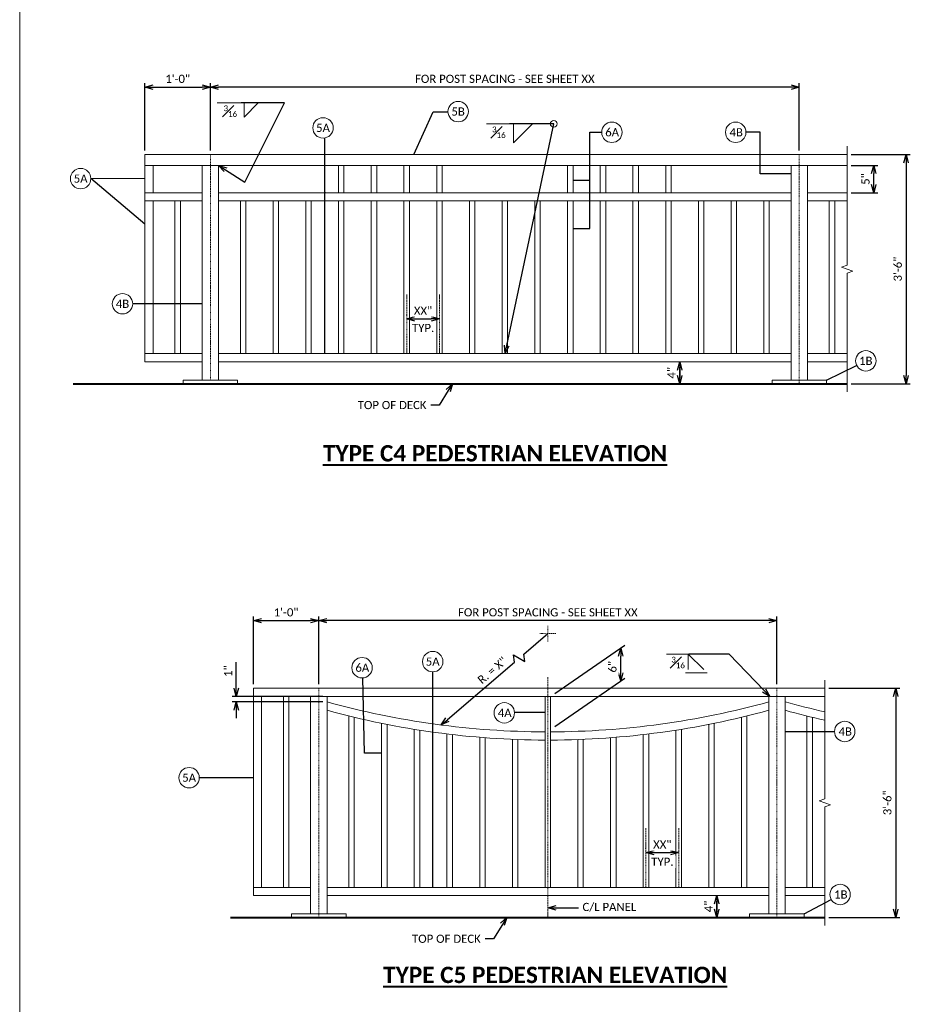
# Model space of a CAD drawing. Extents: x 5346 to 6997, y 23474 to 24083.
# Tile 11 of 25: x 6127 to 6293, y 23622 to 23802. Entities that reach past the tile are written whole.
import ezdxf
from ezdxf import colors
from ezdxf.entities.mleader import LeaderData, LeaderLine
from ezdxf.math import Vec2, Vec3

# ---------------------------------------------------------------- set-up
doc = ezdxf.new("R2010")
doc.units = 0
doc.header["$MEASUREMENT"] = 0
doc.linetypes.add('Wisdot4', pattern=[0.28125, 0.125, -0.0625, 0.03125, -0.0625])
for name, color, linetype, lineweight in [('B_ANNO_BREAK', 7, 'Continuous', 18), ('B_ANNO_DIM', 7, 'Continuous', 18), ('B_ANNO_TEXT', 7, 'Continuous', 18), ('B_ANNO_TEXT_TITLE', 7, 'Continuous', 40), ('B_CNTR', 1, 'Wisdot4', 18), ('B_CONC_PPT', 12, 'Continuous', 40), ('B_STEEL_RAIL', 92, 'Continuous', 18)]:
    doc.layers.add(name, color=color, linetype=linetype, lineweight=lineweight)
doc.layers.add('B_ANNO_NOPLOT', color=47, linetype='Continuous', lineweight=18, plot=False)
doc.styles.add('Annotative', font='calibri.ttf', dxfattribs={"height": 0.0625})
doc.styles.get("Standard").update_dxf_attribs({"font": 'calibri.ttf'})
doc.styles.add('Title', font='calibrib.ttf', dxfattribs={"height": 0.125})
doc.dimstyles.new('Annotative', dxfattribs={"dimscale": 0, "dimtxt": 0.0625, "dimasz": 0.0625, "dimexe": 0.03125, "dimexo": 0.03125, "dimgap": 0.03125, "dimtad": 1, "dimdec": 3, "dimzin": 3, "dimdsep": 46, "dimlunit": 4, "dimtxsty": 'Standard', "dimblk": 'OPEN30', "dimcen": 0.03125, "dimaunit": 1, "dimadec": 0, "dimazin": 3, "dimtfac": 0.75, "dimtdec": 3, "dimtofl": 0, "dimtmove": 0, "dimatfit": 3, "dimldrblk": 'OPEN30', "dimfxl": 1, "dimtfill": 1, "dimfrac": 1, "dimtolj": 1, "dimtzin": 0, "dimarcsym": 0})

# ---------------------------------------------------------------- blocks, each defined once
blk = doc.blocks.new('_Open30')
at = {"color": 0, "linetype": 'ByBlock', "lineweight": -2}
for p, q in [((-1, 0.27), (0, 0)), ((0, 0), (-1, -0.27)), ((0, 0), (-1, 0))]:
    blk.add_line(p, q, dxfattribs=at)
blk = doc.blocks.new('*D173')
at = {"layer": 'B_ANNO_DIM', "color": 0, "lineweight": -2, "transparency": 16777216}
for p, q in [((6247.8, 23737.2), (6247.8, 23738.7)), ((6247.8, 23738.19), (6247.8, 23736.69))]:
    blk.add_line(p, q, dxfattribs=at)
at = {"layer": 'Defpoints', "color": 0, "transparency": 16777216}
for p in [(6247.8, 23739.69), (6247.8, 23735.7), (6247.8, 23735.7)]:
    blk.add_point(p, dxfattribs=at)
at = {"layer": 'B_ANNO_DIM', "color": 0, "lineweight": -2, "transparency": 16777216, "xscale": 1.5, "yscale": 1.5, "zscale": 1.5}
for p, rotation in [((6247.8, 23739.69), 90), ((6247.8, 23735.7), 270)]:
    blk.add_blockref('_Open30', p, dxfattribs=dict(at, rotation=rotation))
at = {"layer": 'B_ANNO_DIM', "color": 0, "transparency": 16777216, "insert": (6246.29, 23737.69), "char_height": 1.5, "attachment_point": 5, "rotation": 90}
blk.add_mtext('\\A1;4"', dxfattribs=at)
blk = doc.blocks.new('*D167')
at = {"layer": 'B_ANNO_DIM', "color": 0, "lineweight": -2, "transparency": 16777216}
for p, q in [((6279.26, 23775.7), (6284.14, 23775.7)), ((6283.39, 23772.2), (6283.39, 23774.2)), ((6279.26, 23770.7), (6284.14, 23770.7))]:
    blk.add_line(p, q, dxfattribs=at)
at = {"layer": 'Defpoints', "color": 0, "transparency": 16777216}
for p in [(6278.51, 23775.7), (6283.39, 23775.7), (6278.51, 23770.7)]:
    blk.add_point(p, dxfattribs=at)
at = {"layer": 'B_ANNO_DIM', "color": 0, "lineweight": -2, "transparency": 16777216, "xscale": 1.5, "yscale": 1.5, "zscale": 1.5}
for p, rotation in [((6283.39, 23775.7), 90), ((6283.39, 23770.7), 270)]:
    blk.add_blockref('_Open30', p, dxfattribs=dict(at, rotation=rotation))
at = {"layer": 'B_ANNO_DIM', "color": 0, "transparency": 16777216, "insert": (6281.88, 23773.2), "char_height": 1.5, "attachment_point": 5, "rotation": 90}
blk.add_mtext('\\A1;5"', dxfattribs=at)
blk = doc.blocks.new('*D168')
at = {"layer": 'B_ANNO_DIM', "color": 0, "lineweight": -2, "transparency": 16777216}
for p, q in [((6161.73, 23778.45), (6161.73, 23790.79)), ((6268.23, 23790.04), (6163.23, 23790.04)), ((6269.73, 23778.45), (6269.73, 23790.79))]:
    blk.add_line(p, q, dxfattribs=at)
at = {"layer": 'Defpoints', "color": 0, "transparency": 16777216}
for p in [(6161.73, 23790.04), (6161.73, 23777.7), (6269.73, 23777.7)]:
    blk.add_point(p, dxfattribs=at)
at = {"layer": 'B_ANNO_DIM', "color": 0, "lineweight": -2, "transparency": 16777216, "xscale": 1.5, "yscale": 1.5, "zscale": 1.5, "rotation": 180}
blk.add_blockref('_Open30', (6161.73, 23790.04), dxfattribs=at)
at = {"layer": 'B_ANNO_DIM', "color": 0, "lineweight": -2, "transparency": 16777216, "xscale": 1.5, "yscale": 1.5, "zscale": 1.5}
blk.add_blockref('_Open30', (6269.73, 23790.04), dxfattribs=at)
at = {"layer": 'B_ANNO_DIM', "color": 0, "transparency": 16777216, "insert": (6215.73, 23791.56), "char_height": 1.5, "attachment_point": 5, "bg_fill": 3, "box_fill_scale": 1.25, "bg_fill_color": 256, "bg_fill_true_color": 13158600, "bg_fill_transparency": 0}
blk.add_mtext('\\A1;FOR POST SPACING - SEE SHEET XX', dxfattribs=at)
blk = doc.blocks.new('*D169')
at = {"layer": 'B_ANNO_DIM', "color": 0, "lineweight": -2, "transparency": 16777216}
for p, q in [((6279.26, 23777.7), (6290.06, 23777.7)), ((6289.31, 23776.2), (6289.31, 23737.2)), ((6279.26, 23735.7), (6290.06, 23735.7))]:
    blk.add_line(p, q, dxfattribs=at)
at = {"layer": 'Defpoints', "color": 0, "transparency": 16777216}
for p in [(6278.51, 23777.7), (6278.51, 23735.7), (6289.31, 23735.7)]:
    blk.add_point(p, dxfattribs=at)
at = {"layer": 'B_ANNO_DIM', "color": 0, "lineweight": -2, "transparency": 16777216, "xscale": 1.5, "yscale": 1.5, "zscale": 1.5}
for p, rotation in [((6289.31, 23777.7), 90), ((6289.31, 23735.7), 270)]:
    blk.add_blockref('_Open30', p, dxfattribs=dict(at, rotation=rotation))
at = {"layer": 'B_ANNO_DIM', "color": 0, "transparency": 16777216, "insert": (6287.79, 23756.7), "char_height": 1.5, "attachment_point": 5, "rotation": 90, "bg_fill": 3, "box_fill_scale": 1.25, "bg_fill_color": 256, "bg_fill_true_color": 13158600, "bg_fill_transparency": 0}
blk.add_mtext('\\A1;3\'-6"', dxfattribs=at)
blk = doc.blocks.new('*D170')
at = {"layer": 'B_ANNO_DIM', "color": 0, "lineweight": -2, "transparency": 16777216}
for p, q in [((6197.73, 23748.26), (6197.73, 23748.33)), ((6199.23, 23747.58), (6202.23, 23747.58))]:
    blk.add_line(p, q, dxfattribs=at)
at = {"layer": 'Defpoints', "color": 0, "transparency": 16777216}
for p in [(6197.73, 23747.51), (6203.73, 23747.58), (6203.73, 23747.58)]:
    blk.add_point(p, dxfattribs=at)
at = {"layer": 'B_ANNO_DIM', "color": 0, "lineweight": -2, "transparency": 16777216, "xscale": 1.5, "yscale": 1.5, "zscale": 1.5, "rotation": 180}
blk.add_blockref('_Open30', (6197.73, 23747.58), dxfattribs=at)
at = {"layer": 'B_ANNO_DIM', "color": 0, "lineweight": -2, "transparency": 16777216, "xscale": 1.5, "yscale": 1.5, "zscale": 1.5}
blk.add_blockref('_Open30', (6203.73, 23747.58), dxfattribs=at)
at = {"layer": 'B_ANNO_DIM', "color": 0, "transparency": 16777216, "insert": (6200.73, 23749.08), "char_height": 1.5, "attachment_point": 5, "bg_fill": 3, "box_fill_scale": 1.25, "bg_fill_color": 256, "bg_fill_true_color": 13158600, "bg_fill_transparency": 0}
blk.add_mtext('\\A1;XX"', dxfattribs=at)
blk = doc.blocks.new('*D174')
at = {"layer": 'B_ANNO_DIM', "color": 0, "lineweight": -2, "transparency": 16777216}
for p, q in [((6149.73, 23778.45), (6149.73, 23790.79)), ((6151.23, 23790.04), (6160.23, 23790.04)), ((6161.73, 23778.45), (6161.73, 23790.79))]:
    blk.add_line(p, q, dxfattribs=at)
at = {"layer": 'Defpoints', "color": 0, "transparency": 16777216}
for p in [(6161.73, 23790.04), (6149.73, 23777.7), (6161.73, 23777.7)]:
    blk.add_point(p, dxfattribs=at)
at = {"layer": 'B_ANNO_DIM', "color": 0, "lineweight": -2, "transparency": 16777216, "xscale": 1.5, "yscale": 1.5, "zscale": 1.5, "rotation": 180}
blk.add_blockref('_Open30', (6149.73, 23790.04), dxfattribs=at)
at = {"layer": 'B_ANNO_DIM', "color": 0, "lineweight": -2, "transparency": 16777216, "xscale": 1.5, "yscale": 1.5, "zscale": 1.5}
blk.add_blockref('_Open30', (6161.73, 23790.04), dxfattribs=at)
at = {"layer": 'B_ANNO_DIM', "color": 0, "transparency": 16777216, "insert": (6155.73, 23791.56), "char_height": 1.5, "attachment_point": 5, "bg_fill": 3, "box_fill_scale": 1.25, "bg_fill_color": 256, "bg_fill_true_color": 13158600, "bg_fill_transparency": 0}
blk.add_mtext('\\A1;1\'-0"', dxfattribs=at)
blk = doc.blocks.new('*D175')
at = {"layer": 'B_ANNO_DIM', "color": 0, "lineweight": -2, "transparency": 16777216}
for p, q in [((6166.48, 23679.89), (6166.48, 23684.66)), ((6182.37, 23678.39), (6165.73, 23678.39)), ((6182.37, 23677.39), (6165.73, 23677.39)), ((6166.48, 23675.89), (6166.48, 23674.39))]:
    blk.add_line(p, q, dxfattribs=at)
at = {"layer": 'Defpoints', "color": 0, "transparency": 16777216}
for p in [(6166.48, 23678.39), (6183.12, 23678.39), (6183.12, 23677.39)]:
    blk.add_point(p, dxfattribs=at)
at = {"layer": 'B_ANNO_DIM', "color": 0, "lineweight": -2, "transparency": 16777216, "xscale": 1.5, "yscale": 1.5, "zscale": 1.5}
for p, rotation in [((6166.48, 23678.39), 270), ((6166.48, 23677.39), 90)]:
    blk.add_blockref('_Open30', p, dxfattribs=dict(at, rotation=rotation))
at = {"layer": 'B_ANNO_DIM', "color": 0, "transparency": 16777216, "insert": (6164.98, 23683.02), "char_height": 1.5, "attachment_point": 5, "rotation": 90, "bg_fill": 3, "box_fill_scale": 1.25, "bg_fill_color": 256, "bg_fill_true_color": 13158600, "bg_fill_transparency": 0}
blk.add_mtext('\\A1;1"', dxfattribs=at)
blk = doc.blocks.new('*U146')
at = {"layer": 'B_CNTR', "color": 0, "transparency": 16777216}
for p, q in [((-1.45, 0), (-0.27, 0)), ((0, 0.27), (0, 1.45)), ((0.27, 0), (1.45, 0)), ((0, -1.45), (0, -0.27))]:
    blk.add_line(p, q, dxfattribs=at)
at = {"layer": 'B_CNTR', "color": 0, "linetype": 'Continuous', "transparency": 16777216}
for p, q in [((-0.13, 0), (0.13, 0)), ((0, -0.13), (0, 0.13))]:
    blk.add_line(p, q, dxfattribs=at)
blk = doc.blocks.new('*D178')
at = {"layer": 'B_ANNO_DIM', "color": 0, "lineweight": -2, "transparency": 16777216}
for p, q in [((6219.22, 23686.14), (6223.61, 23689.9)), ((6205.19, 23674.13), (6217.51, 23684.67)), ((6217.51, 23684.67), (6217.35, 23686.02)), ((6217.35, 23686.02), (6219.38, 23684.8)), ((6219.38, 23684.8), (6219.22, 23686.14))]:
    blk.add_line(p, q, dxfattribs=at)
at = {"layer": 'Defpoints', "color": 0, "transparency": 16777216}
for p in [(6223.61, 23689.9), (6223.61, 23689.9), (6204.06, 23673.15)]:
    blk.add_point(p, dxfattribs=at)
at = {"layer": 'B_ANNO_DIM', "color": 0, "lineweight": -2, "transparency": 16777216, "xscale": 1.5, "yscale": 1.5, "zscale": 1.5, "rotation": 220.5768893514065}
blk.add_blockref('_Open30', (6204.06, 23673.15), dxfattribs=at)
at = {"layer": 'B_ANNO_DIM', "color": 0, "transparency": 16777216, "insert": (6213.42, 23683.16), "char_height": 1.5, "attachment_point": 5, "rotation": 40.5769, "bg_fill": 3, "box_fill_scale": 1.25, "bg_fill_color": 256, "bg_fill_true_color": 13158600, "bg_fill_transparency": 0}
blk.add_mtext('\\A1;R. = X"', dxfattribs=at)
blk = doc.blocks.new('_None')
blk = doc.blocks.new('*D179')
at = {"layer": 'B_ANNO_DIM', "color": 0, "lineweight": -2, "transparency": 16777216}
for p, q in [((6224.88, 23678.91), (6237.73, 23687.76)), ((6236.98, 23682.73), (6236.98, 23685.75)), ((6224.88, 23672.89), (6237.73, 23681.75))]:
    blk.add_line(p, q, dxfattribs=at)
at = {"layer": 'Defpoints', "color": 0, "transparency": 16777216}
for p in [(6236.98, 23687.25), (6224.13, 23678.39), (6224.13, 23672.38)]:
    blk.add_point(p, dxfattribs=at)
at = {"layer": 'B_ANNO_DIM', "color": 0, "lineweight": -2, "transparency": 16777216, "xscale": 1.5, "yscale": 1.5, "zscale": 1.5}
for p, rotation in [((6236.98, 23687.25), 90), ((6236.98, 23681.23), 270)]:
    blk.add_blockref('_Open30', p, dxfattribs=dict(at, rotation=rotation))
at = {"layer": 'B_ANNO_DIM', "color": 0, "transparency": 16777216, "insert": (6235.47, 23683.82), "char_height": 1.5, "attachment_point": 5, "rotation": 90, "bg_fill": 3, "box_fill_scale": 1.25, "bg_fill_color": 256, "bg_fill_true_color": 13158600, "bg_fill_transparency": 0}
blk.add_mtext('\\A1;6"', dxfattribs=at)
blk = doc.blocks.new('*D180')
at = {"layer": 'B_ANNO_DIM', "color": 0, "lineweight": -2, "transparency": 16777216}
for p, q in [((6254.6, 23639.39), (6254.6, 23640.89)), ((6254.6, 23640.39), (6254.6, 23638.89))]:
    blk.add_line(p, q, dxfattribs=at)
at = {"layer": 'Defpoints', "color": 0, "transparency": 16777216}
for p in [(6254.6, 23641.89), (6254.6, 23637.89), (6254.6, 23637.89)]:
    blk.add_point(p, dxfattribs=at)
at = {"layer": 'B_ANNO_DIM', "color": 0, "lineweight": -2, "transparency": 16777216, "xscale": 1.5, "yscale": 1.5, "zscale": 1.5}
for p, rotation in [((6254.6, 23641.89), 90), ((6254.6, 23637.89), 270)]:
    blk.add_blockref('_Open30', p, dxfattribs=dict(at, rotation=rotation))
at = {"layer": 'B_ANNO_DIM', "color": 0, "transparency": 16777216, "insert": (6253.1, 23639.89), "char_height": 1.5, "attachment_point": 5, "rotation": 90}
blk.add_mtext('\\A1;4"', dxfattribs=at)
blk = doc.blocks.new('*D181')
at = {"layer": 'B_ANNO_DIM', "color": 0, "lineweight": -2, "transparency": 16777216}
for p, q in [((6181.61, 23680.64), (6181.61, 23693.02)), ((6264.12, 23692.27), (6183.11, 23692.27)), ((6265.62, 23680.64), (6265.62, 23693.02))]:
    blk.add_line(p, q, dxfattribs=at)
at = {"layer": 'Defpoints', "color": 0, "transparency": 16777216}
for p in [(6181.61, 23692.27), (6181.61, 23679.89), (6265.62, 23679.89)]:
    blk.add_point(p, dxfattribs=at)
at = {"layer": 'B_ANNO_DIM', "color": 0, "lineweight": -2, "transparency": 16777216, "xscale": 1.5, "yscale": 1.5, "zscale": 1.5, "rotation": 180}
blk.add_blockref('_Open30', (6181.61, 23692.27), dxfattribs=at)
at = {"layer": 'B_ANNO_DIM', "color": 0, "lineweight": -2, "transparency": 16777216, "xscale": 1.5, "yscale": 1.5, "zscale": 1.5}
blk.add_blockref('_Open30', (6265.62, 23692.27), dxfattribs=at)
at = {"layer": 'B_ANNO_DIM', "color": 0, "transparency": 16777216, "insert": (6223.62, 23693.79), "char_height": 1.5, "attachment_point": 5, "bg_fill": 3, "box_fill_scale": 1.25, "bg_fill_color": 256, "bg_fill_true_color": 13158600, "bg_fill_transparency": 0}
blk.add_mtext('\\A1;FOR POST SPACING - SEE SHEET XX', dxfattribs=at)
blk = doc.blocks.new('*D182')
at = {"layer": 'B_ANNO_DIM', "color": 0, "lineweight": -2, "transparency": 16777216}
for p, q in [((6169.62, 23680.64), (6169.62, 23693.02)), ((6171.12, 23692.27), (6180.11, 23692.27)), ((6181.61, 23682.42), (6181.61, 23693.02))]:
    blk.add_line(p, q, dxfattribs=at)
at = {"layer": 'Defpoints', "color": 0, "transparency": 16777216}
for p in [(6181.61, 23692.27), (6181.61, 23681.67), (6169.62, 23679.89)]:
    blk.add_point(p, dxfattribs=at)
at = {"layer": 'B_ANNO_DIM', "color": 0, "lineweight": -2, "transparency": 16777216, "xscale": 1.5, "yscale": 1.5, "zscale": 1.5, "rotation": 180}
blk.add_blockref('_Open30', (6169.62, 23692.27), dxfattribs=at)
at = {"layer": 'B_ANNO_DIM', "color": 0, "lineweight": -2, "transparency": 16777216, "xscale": 1.5, "yscale": 1.5, "zscale": 1.5}
blk.add_blockref('_Open30', (6181.61, 23692.27), dxfattribs=at)
at = {"layer": 'B_ANNO_DIM', "color": 0, "transparency": 16777216, "insert": (6175.62, 23693.79), "char_height": 1.5, "attachment_point": 5, "bg_fill": 3, "box_fill_scale": 1.25, "bg_fill_color": 256, "bg_fill_true_color": 13158600, "bg_fill_transparency": 0}
blk.add_mtext('\\A1;1\'-0"', dxfattribs=at)
blk = doc.blocks.new('*D183')
at = {"layer": 'B_ANNO_DIM', "color": 0, "lineweight": -2, "transparency": 16777216}
for p, q in [((6275.15, 23679.89), (6288.16, 23679.89)), ((6287.41, 23678.39), (6287.41, 23639.39)), ((6275.15, 23637.89), (6288.16, 23637.89))]:
    blk.add_line(p, q, dxfattribs=at)
at = {"layer": 'Defpoints', "color": 0, "transparency": 16777216}
for p in [(6274.4, 23679.89), (6274.4, 23637.89), (6287.41, 23637.89)]:
    blk.add_point(p, dxfattribs=at)
at = {"layer": 'B_ANNO_DIM', "color": 0, "lineweight": -2, "transparency": 16777216, "xscale": 1.5, "yscale": 1.5, "zscale": 1.5}
for p, rotation in [((6287.41, 23679.89), 90), ((6287.41, 23637.89), 270)]:
    blk.add_blockref('_Open30', p, dxfattribs=dict(at, rotation=rotation))
at = {"layer": 'B_ANNO_DIM', "color": 0, "transparency": 16777216, "insert": (6285.89, 23658.89), "char_height": 1.5, "attachment_point": 5, "rotation": 90, "bg_fill": 3, "box_fill_scale": 1.25, "bg_fill_color": 256, "bg_fill_true_color": 13158600, "bg_fill_transparency": 0}
blk.add_mtext('\\A1;3\'-6"', dxfattribs=at)
blk = doc.blocks.new('*D184')
at = {"layer": 'B_ANNO_DIM', "color": 0, "lineweight": -2, "transparency": 16777216}
for p, q in [((6241.61, 23650.44), (6241.61, 23650.51)), ((6243.11, 23649.76), (6246.11, 23649.76))]:
    blk.add_line(p, q, dxfattribs=at)
at = {"layer": 'Defpoints', "color": 0, "transparency": 16777216}
for p in [(6241.61, 23649.69), (6247.61, 23649.76), (6247.61, 23649.76)]:
    blk.add_point(p, dxfattribs=at)
at = {"layer": 'B_ANNO_DIM', "color": 0, "lineweight": -2, "transparency": 16777216, "xscale": 1.5, "yscale": 1.5, "zscale": 1.5, "rotation": 180}
blk.add_blockref('_Open30', (6241.61, 23649.76), dxfattribs=at)
at = {"layer": 'B_ANNO_DIM', "color": 0, "lineweight": -2, "transparency": 16777216, "xscale": 1.5, "yscale": 1.5, "zscale": 1.5}
blk.add_blockref('_Open30', (6247.61, 23649.76), dxfattribs=at)
at = {"layer": 'B_ANNO_DIM', "color": 0, "transparency": 16777216, "insert": (6244.61, 23651.26), "char_height": 1.5, "attachment_point": 5, "bg_fill": 3, "box_fill_scale": 1.25, "bg_fill_color": 256, "bg_fill_true_color": 13158600, "bg_fill_transparency": 0}
blk.add_mtext('\\A1;XX"', dxfattribs=at)

msp = doc.modelspace()

# ---------------------------------------------------------------- linework, layer by layer
at = {"layer": 'B_ANNO_BREAK', "linetype": 'Continuous', "flags": 128}
for points in [[(6278.513, 23779.1955), (6278.513, 23757.4455), (6277.4827, 23757.0705), (6279.5433, 23756.3205), (6278.513, 23755.9455), (6278.513, 23734.1955)], [(6274.4047, 23681.3863), (6274.4047, 23659.6363), (6273.3744, 23659.2613), (6275.435, 23658.5113), (6274.4047, 23658.1363), (6274.4047, 23636.3863)]]:
    msp.add_lwpolyline(points, dxfattribs=at)
at = {"layer": 'B_ANNO_DIM'}
for p, q in [((6167.3701, 23787.1905), (6162.9783, 23787.1905)), ((6216.6152, 23783.3223), (6212.374, 23783.3223)), ((6249.4884, 23686.1502), (6245.3542, 23686.1502)), ((6249.3582, 23683.2982), (6249.3582, 23686.1502)), ((6249.3582, 23686.1502), (6252.1972, 23683.2982)), ((6252.8412, 23682.6862), (6248.8702, 23682.6862))]:
    msp.add_line(p, q, dxfattribs=at)
for points in [[(6167.8983, 23787.1905), (6167.8983, 23784.5625), (6170.5143, 23787.1905)], [(6217.294, 23783.3223), (6217.294, 23779.8183), (6220.782, 23783.3223)]]:
    msp.add_lwpolyline(points, dxfattribs=at)
for centre, radius in [((6207.1697, 23785.5605), 1.8717), ((6182.3844, 23782.5761), 1.8717), ((6224.702, 23783.3223), 0.624), ((6235.3617, 23781.7675), 1.8717), ((6258.0657, 23781.7675), 1.8717), ((6137.9388, 23773.2714), 1.8717), ((6145.6135, 23750.3442), 1.8717), ((6281.9311, 23739.8879), 1.8717), ((6202.5034, 23684.7589), 1.8717), ((6189.5441, 23683.6471), 1.8717), ((6215.6375, 23675.3743), 1.8717), ((6278.0657, 23671.9533), 1.8717), ((6157.8305, 23663.4879), 1.8717), ((6277.2124, 23642.0845), 1.8717)]:
    msp.add_circle(centre, radius, dxfattribs=at)
at = {"layer": 'B_CNTR'}
for p, q in [((6161.7297, 23777.7035), (6161.7297, 23736.3275)), ((6269.7297, 23777.7035), (6269.7297, 23735.6955)), ((6197.7277, 23752.072), (6197.7277, 23741.2075)), ((6203.7277, 23752.072), (6203.7277, 23741.2075)), ((6223.6215, 23681.9263), (6223.6215, 23637.8863)), ((6265.6215, 23679.8863), (6265.6215, 23637.8863)), ((6241.6115, 23654.2549), (6241.6115, 23643.3903)), ((6247.6115, 23654.2549), (6247.6115, 23643.3903))]:
    msp.add_line(p, q, dxfattribs=at)
at = {"layer": 'B_CONC_PPT'}
for p, q in [((6136.5489, 23735.6955), (6278.513, 23735.6955)), ((6165.4081, 23637.8863), (6274.4047, 23637.8863))]:
    msp.add_line(p, q, dxfattribs=at)
at = {"layer": 'B_STEEL_RAIL'}
for p, q in [((6149.7297, 23777.7035), (6149.7297, 23739.7035)), ((6151.2337, 23770.7035), (6151.2337, 23775.7035)), ((6160.2337, 23775.7035), (6160.2337, 23736.3275)), ((6163.2337, 23775.7035), (6163.2337, 23736.3275)), ((6185.2337, 23775.7035), (6185.2337, 23770.7035)), ((6186.2337, 23775.7035), (6186.2337, 23770.7035)), ((6191.2337, 23775.7035), (6191.2337, 23770.7035)), ((6192.2337, 23775.7035), (6192.2337, 23770.7035)), ((6197.2337, 23775.7035), (6197.2337, 23770.7035)), ((6198.2337, 23775.7035), (6198.2337, 23770.7035)), ((6203.2337, 23775.7035), (6203.2337, 23770.7035)), ((6204.2337, 23775.7035), (6204.2337, 23770.7035)), ((6227.2337, 23775.7035), (6227.2337, 23770.7035)), ((6228.2337, 23775.7035), (6228.2337, 23770.7035)), ((6233.2337, 23775.7035), (6233.2337, 23770.7035)), ((6234.2337, 23775.7035), (6234.2337, 23770.7035)), ((6239.2337, 23775.7035), (6239.2337, 23770.7035)), ((6240.2337, 23775.7035), (6240.2337, 23770.7035)), ((6245.2337, 23775.7035), (6245.2337, 23770.7035)), ((6246.2337, 23775.7035), (6246.2337, 23770.7035)), ((6268.2337, 23775.7035), (6268.2337, 23736.3275)), ((6271.2337, 23775.7035), (6271.2337, 23736.3275)), ((6149.7297, 23770.7035), (6160.2337, 23770.7035)), ((6163.2337, 23770.7035), (6268.2337, 23770.7035)), ((6271.2337, 23770.7035), (6278.513, 23770.7035)), ((6149.7297, 23769.2035), (6160.2337, 23769.2035)), ((6151.2337, 23741.2075), (6151.2337, 23769.2035)), ((6155.2337, 23769.2035), (6155.2337, 23741.2075)), ((6156.2337, 23769.2035), (6156.2337, 23741.2075)), ((6163.2337, 23769.1995), (6268.2337, 23769.1995)), ((6167.2337, 23769.1995), (6167.2337, 23741.2075)), ((6168.2337, 23769.1995), (6168.2337, 23741.2075)), ((6173.2337, 23769.1995), (6173.2337, 23741.2075)), ((6174.2337, 23769.1995), (6174.2337, 23741.2075)), ((6179.2337, 23769.1995), (6179.2337, 23741.2075)), ((6180.2337, 23769.1995), (6180.2337, 23741.2075)), ((6185.2337, 23769.1995), (6185.2337, 23741.2075)), ((6186.2337, 23769.1995), (6186.2337, 23741.2075)), ((6191.2337, 23769.1995), (6191.2337, 23741.2075)), ((6192.2337, 23769.1995), (6192.2337, 23741.2075)), ((6197.2337, 23769.1995), (6197.2337, 23741.2075)), ((6198.2337, 23769.1995), (6198.2337, 23741.2075)), ((6203.2337, 23769.1995), (6203.2337, 23741.2075)), ((6204.2337, 23769.1995), (6204.2337, 23741.2075)), ((6209.2337, 23769.1995), (6209.2337, 23741.2075)), ((6210.2337, 23769.1995), (6210.2337, 23741.2075)), ((6215.2337, 23769.1995), (6215.2337, 23741.2075)), ((6216.2337, 23769.1995), (6216.2337, 23741.2075)), ((6221.2337, 23769.1995), (6221.2337, 23741.2075)), ((6222.2337, 23769.1995), (6222.2337, 23741.2075)), ((6227.2337, 23769.1995), (6227.2337, 23741.2075)), ((6228.2337, 23769.1995), (6228.2337, 23741.2075)), ((6233.2337, 23769.1995), (6233.2337, 23741.2075)), ((6234.2337, 23769.1995), (6234.2337, 23741.2075)), ((6239.2337, 23769.1995), (6239.2337, 23741.2075)), ((6240.2337, 23769.1995), (6240.2337, 23741.2075)), ((6245.2337, 23769.1995), (6245.2337, 23741.2075)), ((6246.2337, 23769.1995), (6246.2337, 23741.2075)), ((6251.2337, 23769.1995), (6251.2337, 23741.2075)), ((6252.2337, 23769.1995), (6252.2337, 23741.2075)), ((6257.2337, 23769.1995), (6257.2337, 23741.2075)), ((6258.2337, 23769.1995), (6258.2337, 23741.2075)), ((6263.2337, 23769.1995), (6263.2337, 23741.2075)), ((6264.2337, 23769.1995), (6264.2337, 23741.2075)), ((6271.2337, 23769.1995), (6278.513, 23769.1995)), ((6275.2337, 23769.1995), (6275.2337, 23741.2075)), ((6276.2337, 23769.1995), (6276.2337, 23741.2075)), ((6149.7297, 23741.2075), (6160.2337, 23741.2075)), ((6163.2337, 23741.2075), (6268.2337, 23741.2075)), ((6271.2337, 23741.2075), (6278.513, 23741.2075)), ((6149.7297, 23739.7035), (6160.2337, 23739.7035)), ((6163.2337, 23739.7035), (6268.2337, 23739.7035)), ((6271.2337, 23739.7035), (6278.513, 23739.7035)), ((6223.1175, 23678.3903), (6223.1175, 23643.3903)), ((6224.1255, 23678.3903), (6224.1255, 23643.3903)), ((6264.1175, 23678.3903), (6264.1175, 23638.5183)), ((6267.1175, 23678.3903), (6267.1175, 23638.5183)), ((6187.1175, 23674.7983), (6187.1175, 23643.3903)), ((6188.1255, 23674.5583), (6188.1255, 23643.3903)), ((6259.1175, 23674.5583), (6259.1175, 23643.3903)), ((6260.1255, 23674.7983), (6260.1255, 23643.3903)), ((6271.1255, 23674.7983), (6271.1255, 23643.3903)), ((6272.1335, 23674.5583), (6272.1335, 23643.3903)), ((6193.1175, 23673.4543), (6193.1175, 23643.3903)), ((6194.1255, 23673.2543), (6194.1255, 23643.3903)), ((6199.1175, 23672.3583), (6199.1175, 23643.3903)), ((6200.1255, 23672.1983), (6200.1255, 23643.3903)), ((6247.1175, 23672.1983), (6247.1175, 23643.3903)), ((6248.1255, 23672.361), (6248.1255, 23643.3903)), ((6253.1175, 23673.2543), (6253.1175, 23643.3903)), ((6254.1255, 23673.4543), (6254.1255, 23643.3903)), ((6205.1175, 23671.5103), (6205.1175, 23643.3903)), ((6206.1255, 23671.3903), (6206.1255, 23643.3903)), ((6211.1175, 23670.9023), (6211.1175, 23643.3903)), ((6212.1255, 23670.8223), (6212.1255, 23643.3903)), ((6217.1175, 23670.5266), (6217.1175, 23643.3903)), ((6218.1255, 23670.4871), (6218.1255, 23643.3903)), ((6229.1175, 23670.4863), (6229.1175, 23643.3903)), ((6230.1255, 23670.5263), (6230.1255, 23643.3903)), ((6235.1175, 23670.8223), (6235.1175, 23643.3903)), ((6236.1255, 23670.9023), (6236.1255, 23643.3903)), ((6241.1175, 23671.3903), (6241.1175, 23643.3903)), ((6242.1255, 23671.5103), (6242.1255, 23643.3903)), ((6169.6215, 23643.3903), (6180.1175, 23643.3903)), ((6183.1175, 23643.3903), (6264.1175, 23643.3903)), ((6274.4047, 23643.3903), (6267.1175, 23643.3903)), ((6169.6215, 23641.8863), (6180.1175, 23641.8863)), ((6183.1175, 23641.8863), (6264.1175, 23641.8863)), ((6274.4047, 23641.8863), (6267.1175, 23641.8863))]:
    msp.add_line(p, q, dxfattribs=at)
for points in [[(6149.7297, 23777.7035), (6278.513, 23777.7035)], [(6149.7297, 23775.7035), (6278.513, 23775.7035)], [(6156.7297, 23735.6955), (6156.7297, 23736.3275), (6166.7297, 23736.3275), (6166.7297, 23735.6955)], [(6264.7297, 23735.6955), (6264.7297, 23736.3275), (6274.7297, 23736.3275), (6274.7297, 23735.6955)], [(6176.6215, 23637.8863), (6176.6215, 23638.5183), (6186.6215, 23638.5183), (6186.6215, 23637.8863)], [(6260.6215, 23637.8863), (6260.6215, 23638.5183), (6270.6215, 23638.5183), (6270.6215, 23637.8863)]]:
    msp.add_lwpolyline(points, dxfattribs=at)
for centre, radius, start, end in [((6223.6175, 23823.6436), 151.7573, 270.191794, 285.478308), ((6223.6175, 23823.6436), 153.2549, 270.191794, 285.323322), ((6307.6255, 23823.6436), 151.7573, 254.521692, 257.355141), ((6307.6255, 23823.6436), 153.2549, 254.676678, 257.480722)]:
    msp.add_arc(centre, radius, start, end, dxfattribs=at)

# ---------------------------------------------------------------- block references
at = {"layer": 'B_CNTR'}
msp.add_blockref('*U146', (6223.6135, 23689.9023), dxfattribs=at)

# ---------------------------------------------------------------- texts
at = {"layer": 'B_ANNO_DIM', "insert": (6281.9311, 23739.8879), "char_height": 1.5, "attachment_point": 5, "line_spacing_factor": 0.8, "style": 'Annotative'}
msp.add_mtext('1B', dxfattribs=at)
at = {"layer": 'B_ANNO_TEXT', "char_height": 1.5, "attachment_point": 5, "line_spacing_factor": 0.8, "style": 'Annotative'}
for s, insert in [('5B', (6207.1697, 23785.5605)), ('5A', (6182.3844, 23782.5761)), ('6A', (6235.4113, 23781.7675)), ('4B', (6258.16, 23781.7675)), ('5A', (6137.9388, 23773.2714)), ('4B', (6145.6135, 23750.3442)), ('5A', (6202.5034, 23684.7589)), ('6A', (6189.5937, 23683.6471)), ('4A', (6215.7047, 23675.3743)), ('4B', (6278.16, 23671.9533)), ('5A', (6157.8305, 23663.4879)), ('1B', (6277.3518, 23642.0845))]:
    msp.add_mtext(s, dxfattribs=dict(at, insert=insert))
at = {"layer": 'B_ANNO_TEXT_TITLE', "char_height": 3, "attachment_point": 1, "line_spacing_factor": 0.8, "style": 'Title'}
for s, insert in [('{\\LTYPE C4 PEDESTRIAN ELEVATION}', (6182.3745, 23724.4447)), ('{\\LTYPE C5 PEDESTRIAN ELEVATION}', (6193.4215, 23628.8516))]:
    msp.add_mtext(s, dxfattribs=dict(at, insert=insert))

# ---------------------------------------------------------------- dimensions: what is measured, and where the dimension line sits
at = {"layer": 'B_ANNO_DIM'}
dim = msp.add_linear_dim(base=(6283.3931, 23775.7035), p1=(6278.513, 23770.7035), p2=(6278.513, 23775.7035), angle=90, dimstyle='Annotative', override={"dimtfill": 0}, dxfattribs=at)
dim.commit()
dim.dimension.update_dxf_attribs({"geometry": '*D167', "text_midpoint": (6281.8822, 23773.2035)})
for base, p1, p2, override, picture, middle in [((6247.7953, 23735.6955), (6247.7953, 23739.6915), (6247.7953, 23735.6955), {"dimtfill": 0, "dimtfillclr": 3}, '*D173', (6247.7953, 23737.6935)), ((6254.6037, 23637.8863), (6254.6037, 23641.8863), (6254.6037, 23637.8863), {"dimtfill": 0, "dimtfillclr": 1}, '*D180', (6254.6037, 23639.8863))]:
    dim = msp.add_linear_dim(base=base, p1=p1, p2=p2, angle=90, dimstyle='Annotative', override=override, dxfattribs=at)
    dim.commit()
    dim.dimension.update_dxf_attribs({"geometry": picture, "text_midpoint": middle, "dimtype": 160})
dim = msp.add_linear_dim(base=(6166.4807, 23678.3903), p1=(6183.1175, 23677.3903), p2=(6183.1175, 23678.3903), angle=90, dimstyle='Annotative', dxfattribs=at)
dim.commit()
dim.dimension.update_dxf_attribs({"geometry": '*D175', "text_midpoint": (6164.979, 23683.023)})

# ---------------------------------------------------------------- leaders
for points in [[(6199.0274, 23777.7035), (6202.586, 23785.5476), (6205.298, 23785.5476)], [(6182.7168, 23770.7035), (6182.7168, 23780.7341)], [(6228.2337, 23764.1675), (6231.3137, 23764.1675), (6231.3137, 23781.7675), (6233.4897, 23781.7675)], [(6228.2337, 23772.9675), (6231.3137, 23772.9675), (6231.3137, 23781.7675), (6233.4897, 23781.7675)], [(6268.2337, 23774.1824), (6262.5457, 23774.1824), (6262.5457, 23781.7675), (6259.9377, 23781.7675)], [(6182.7168, 23741.2075), (6182.7168, 23778.7341)], [(6149.7297, 23764.9042), (6139.8105, 23773.2714)], [(6149.7297, 23773.2427), (6139.8105, 23773.2714)], [(6160.2337, 23750.3442), (6147.4852, 23750.3442)], [(6274.7297, 23736.3275), (6280.2533, 23739.0584)], [(6202.5034, 23679.8863), (6202.5034, 23682.8872)], [(6193.1175, 23667.9703), (6189.9756, 23667.9703), (6189.6616, 23681.7791)], [(6202.5034, 23643.3903), (6202.5034, 23681.5805)], [(6202.5034, 23673.3623), (6202.5034, 23681.5805)], [(6267.1175, 23671.9533), (6276.194, 23671.9533)], [(6169.6215, 23663.4592), (6159.7023, 23663.4879)], [(6270.6215, 23638.5183), (6275.5662, 23641.1937)]]:
    msp.add_leader(points, dimstyle='Annotative', override={"dimscale": 0}, dxfattribs=at)
ml = msp.add_multileader_mtext('Standard', dxfattribs=at)
ml.set_content('\\A1;{\\H1x;\\P\\H0.7x;\\S3#16;}', color=256)
ml.set_leader_properties()
ml.set_arrow_properties(name='OPEN30')
ml.build(insert=Vec2(0, 0))
ml.multileader.update_dxf_attribs({"dogleg_length": 0.0625, "arrow_head_size": 1.5, "scale": 24})
ctx = ml.context
ctx.base_point, ctx.scale, ctx.char_height, ctx.arrow_head_size, ctx.landing_gap_size, ctx.plane_origin = Vec3(6163.3942, 23787.1905), 24, 1.5, 1.5, 0.75, Vec3(6180.9587, 23755.3275)
notes = []
notes.append((ctx, [(0, (1, 1, 0), (6168.8701, 23787.1905), (-1, 0), 1.5, [(0, [(6163.2337, 23775.7035), (6168.0578, 23772.6424), (6175.3063, 23787.1905)], 0, [])])]))
ctx.mtext.insert, ctx.mtext.line_spacing_factor, ctx.mtext.flow_direction = Vec3(6164.1442, 23787.9405), 0.5, 5
ml = msp.add_multileader_mtext('Standard', dxfattribs=at)
ml.set_content('\\A1;{\\H1x;\\P\\H0.7x;\\S3#16;}', color=256)
ml.set_leader_properties()
ml.set_arrow_properties(name='OPEN30')
ml.build(insert=Vec2(0, 0))
ml.multileader.update_dxf_attribs({"dogleg_length": 0.0625, "arrow_head_size": 1.5, "scale": 24})
ctx = ml.context
ctx.base_point, ctx.scale, ctx.char_height, ctx.arrow_head_size, ctx.landing_gap_size, ctx.plane_origin = Vec3(6212.6393, 23783.3223), 24, 1.5, 1.5, 0.75, Vec3(6234.4286, 23759.3143)
notes.append((ctx, [(0, (1, 1, 0), (6218.1152, 23783.3223), (-1, 0), 1.5, [(0, [(6215.7712, 23741.2075), (6224.702, 23783.3223)], 0, [])])]))
ctx.mtext.insert, ctx.mtext.line_spacing_factor, ctx.mtext.flow_direction = Vec3(6213.3893, 23784.0723), 0.5, 5
ml = msp.add_multileader_mtext('Standard', dxfattribs=at)
ml.set_content('TOP OF DECK', color=256)
ml.set_leader_properties()
ml.set_arrow_properties(name='OPEN30')
ml.build(insert=Vec2(0, 0))
ml.multileader.update_dxf_attribs({"dogleg_length": 0.0625, "arrow_head_size": 1.5, "scale": 24})
ctx = ml.context
ctx.base_point, ctx.scale, ctx.char_height, ctx.arrow_head_size, ctx.landing_gap_size, ctx.plane_origin = Vec3(6187.998, 23731.7769), 24, 1.5, 1.5, 0.75, Vec3(6210.0184, 23731.7769)
notes.append((ctx, [(0, (1, 1, 0), (6203.6765, 23731.7769), (-1, 0), 1.5, [(0, [(6206.1352, 23735.6955)], 0, [])])]))
ctx.mtext.insert, ctx.mtext.flow_direction = Vec3(6188.748, 23732.5379), 5
ml = msp.add_multileader_mtext('Standard', dxfattribs=at)
ml.set_content('\\A1;{\\H1x;\\P\\H0.7x;\\S3#16;}', color=256)
ml.set_leader_properties()
ml.set_arrow_properties(name='OPEN30')
ml.build(insert=Vec2(0, 0))
ml.multileader.update_dxf_attribs({"dogleg_length": 0.0625, "arrow_head_size": 1.5, "scale": 24})
ctx = ml.context
ctx.base_point, ctx.scale, ctx.char_height, ctx.arrow_head_size, ctx.landing_gap_size, ctx.plane_origin = Vec3(6245.5125, 23686.1502), 24, 1.5, 1.5, 0.75, Vec3(6261.4021, 23681.2016)
notes.append((ctx, [(0, (1, 1, 0), (6250.9884, 23686.1502), (-1, 0), 1.5, [(0, [(6264.3053, 23678.3903), (6256.8591, 23686.1502)], 0, [])])]))
ctx.mtext.insert, ctx.mtext.line_spacing_factor, ctx.mtext.flow_direction = Vec3(6246.2625, 23686.9002), 0.5, 5
ml = msp.add_multileader_mtext('Standard', dxfattribs=at)
ml.set_content('C/L PANEL', color=256)
ml.set_leader_properties()
ml.set_arrow_properties(name='OPEN30')
ml.build(insert=Vec2(0, 0))
ml.multileader.update_dxf_attribs({"dogleg_length": 0.0625, "arrow_head_size": 1.5, "scale": 24})
ctx = ml.context
ctx.base_point, ctx.scale, ctx.char_height, ctx.arrow_head_size, ctx.landing_gap_size, ctx.plane_origin = Vec3(6229.2285, 23639.6382), 24, 1.5, 1.5, 0.75, Vec3(6223.6215, 23639.6382)
notes.append((ctx, [(0, (1, 1, 0), (6227.7285, 23639.6382), (1, 0), 1.5, [(0, [(6223.6215, 23639.6382)], 0, [])])]))
ctx.mtext.insert, ctx.mtext.flow_direction = Vec3(6229.9785, 23640.5503), 5
ml = msp.add_multileader_mtext('Standard', dxfattribs=at)
ml.set_content('TOP OF DECK', color=256)
ml.set_leader_properties()
ml.set_arrow_properties(name='OPEN30')
ml.build(insert=Vec2(0, 0))
ml.multileader.update_dxf_attribs({"dogleg_length": 0.0625, "arrow_head_size": 1.5, "scale": 24})
ctx = ml.context
ctx.base_point, ctx.scale, ctx.char_height, ctx.arrow_head_size, ctx.landing_gap_size, ctx.plane_origin = Vec3(6197.9563, 23633.9678), 24, 1.5, 1.5, 0.75, Vec3(6219.9767, 23633.9678)
notes.append((ctx, [(0, (1, 1, 0), (6213.6347, 23633.9678), (-1, 0), 1.5, [(0, [(6216.0935, 23637.8863)], 0, [])])]))
ctx.mtext.insert, ctx.mtext.flow_direction = Vec3(6198.7063, 23634.7287), 5
for ctx, leaders in notes:
    for number, flags, end, landing, length, lines in leaders:
        leader = LeaderData()
        leader.index, (leader.has_last_leader_line, leader.has_dogleg_vector, leader.attachment_direction) = number, flags
        leader.last_leader_point, leader.dogleg_vector, leader.dogleg_length = Vec3(end), Vec3(landing), length
        for number, points, colour, breaks in lines:
            line = LeaderLine()
            line.index, line.vertices, line.color, line.breaks = number, Vec3.list(points), colors.encode_raw_color(colour), breaks
            leader.lines.append(line)
        ctx.leaders.append(leader)

# ---------------------------------------------------------------- next in the draw order: linework, layer by layer
at = {"layer": 'B_CNTR'}
msp.add_line((6181.6215, 23679.8863), (6181.6215, 23637.8863), dxfattribs=at)
at = {"layer": 'B_STEEL_RAIL'}
for p, q in [((6171.1255, 23643.3823), (6171.1255, 23678.3903)), ((6175.1175, 23678.3903), (6175.1175, 23643.3903)), ((6176.1255, 23678.3903), (6176.1255, 23643.3903)), ((6180.1175, 23678.3903), (6180.1175, 23638.5183)), ((6183.1175, 23678.3903), (6183.1175, 23638.5183))]:
    msp.add_line(p, q, dxfattribs=at)
for radius, start in [(151.7573, 254.521692), (153.2549, 254.676678)]:
    msp.add_arc((6223.6175, 23823.6436), radius, start, 269.811225, dxfattribs=at)

# ---------------------------------------------------------------- next in the draw order: dimensions: what is measured, and where the dimension line sits
at = {"layer": 'B_ANNO_DIM'}
dim = msp.add_linear_dim(base=(6161.7297, 23790.0404), p1=(6269.7297, 23777.7035), p2=(6161.7297, 23777.7035), text='FOR POST SPACING - SEE SHEET XX', dimstyle='Annotative', dxfattribs=at)
dim.commit()
dim.dimension.update_dxf_attribs({"geometry": '*D168', "text_midpoint": (6215.7297, 23791.5588)})
dim = msp.add_linear_dim(base=(6289.3122, 23735.6955), p1=(6278.513, 23777.7035), p2=(6278.513, 23735.6955), angle=90, dimstyle='Annotative', override={"dimsah": 1}, dxfattribs=at)
dim.commit()
dim.dimension.update_dxf_attribs({"geometry": '*D169', "text_midpoint": (6287.7938, 23756.6995)})
for base, p1, p2, picture, middle in [((6203.7277, 23747.5764), (6197.7277, 23747.5101), (6203.7277, 23747.5764), '*D170', (6200.7277, 23749.0799)), ((6247.6115, 23649.7592), (6241.6115, 23649.6929), (6247.6115, 23649.7592), '*D184', (6244.6115, 23651.2627))]:
    dim = msp.add_linear_dim(base=base, p1=p1, p2=p2, text='XX"', dimstyle='Annotative', override={"dimscale": 24, "dimsah": 1}, dxfattribs=at)
    dim.commit()
    dim.dimension.update_dxf_attribs({"geometry": picture, "text_midpoint": middle})

# ---------------------------------------------------------------- next in the draw order: texts
at = {"layer": 'B_ANNO_DIM', "char_height": 1.5, "attachment_point": 5, "bg_fill": 3, "box_fill_scale": 1.25, "bg_fill_color": 256, "bg_fill_true_color": 13158600, "bg_fill_transparency": 0}
for insert in [(6200.7442, 23745.9043), (6244.6279, 23648.0871)]:
    msp.add_mtext('\\A1;TYP.', dxfattribs=dict(at, insert=insert))

# ---------------------------------------------------------------- next in the draw order: dimensions: what is measured, and where the dimension line sits
at = {"layer": 'B_ANNO_DIM'}
dim = msp.add_linear_dim(base=(6161.7297, 23790.0404), p1=(6149.7297, 23777.7035), p2=(6161.7297, 23777.7035), dimstyle='Annotative', override={"dimscale": 24, "dimsah": 1}, dxfattribs=at)
dim.commit()
dim.dimension.update_dxf_attribs({"geometry": '*D174', "text_midpoint": (6155.7297, 23791.5588)})
dim = msp.add_aligned_dim(p1=(6204.0551, 23673.1524), p2=(6223.6135, 23689.9023), distance=0, text='R. = X"', dimstyle='Annotative', override={"dimblk1": 'Open30', "dimblk2": 'None', "dimsah": 1}, dxfattribs=at)
dim.commit()
dim.dimension.update_dxf_attribs({"geometry": '*D178', "text_midpoint": (6213.4249, 23683.1584)})

# ---------------------------------------------------------------- next in the draw order: dimensions: what is measured, and where the dimension line sits
dim = msp.add_linear_dim(base=(6236.984683, 23687.247016), p1=(6224.125474, 23672.37579), p2=(6224.125474, 23678.390288), angle=90, dimstyle='Annotative', dxfattribs=at)
dim.commit()
dim.dimension.update_dxf_attribs({"geometry": '*D179', "text_midpoint": (6236.984683, 23683.820901), "dimtype": 160})

# ---------------------------------------------------------------- next in the draw order: leaders
msp.add_leader([(6223.1175, 23675.4224), (6217.5086, 23675.4224)], dimstyle='Annotative', override={"dimscale": 0}, dxfattribs=at)

# ---------------------------------------------------------------- next in the draw order: linework, layer by layer
at = {"layer": 'B_STEEL_RAIL'}
for points in [[(6274.4047, 23679.8863), (6169.6215, 23679.8863)], [(6169.6215, 23678.3903), (6274.4047, 23678.3903)]]:
    msp.add_lwpolyline(points, dxfattribs=at)

# ---------------------------------------------------------------- next in the draw order: dimensions: what is measured, and where the dimension line sits
at = {"layer": 'B_ANNO_DIM'}
dim = msp.add_linear_dim(base=(6181.6132, 23692.274), p1=(6265.6215, 23679.8863), p2=(6181.6132, 23679.8863), text='FOR POST SPACING - SEE SHEET XX', dimstyle='Annotative', dxfattribs=at)
dim.commit()
dim.dimension.update_dxf_attribs({"geometry": '*D181', "text_midpoint": (6223.6173, 23693.7924)})
dim = msp.add_linear_dim(base=(6287.4052, 23637.8863), p1=(6274.4047, 23679.8863), p2=(6274.4047, 23637.8863), angle=90, dimstyle='Annotative', override={"dimsah": 1}, dxfattribs=at)
dim.commit()
dim.dimension.update_dxf_attribs({"geometry": '*D183', "text_midpoint": (6285.8868, 23658.8863)})

# ---------------------------------------------------------------- next in the draw order: dimensions: what is measured, and where the dimension line sits
dim = msp.add_linear_dim(base=(6181.6132, 23692.274), p1=(6169.6215, 23679.8863), p2=(6181.6132, 23681.6682), dimstyle='Annotative', override={"dimscale": 24, "dimsah": 1}, dxfattribs=at)
dim.commit()
dim.dimension.update_dxf_attribs({"geometry": '*D182', "text_midpoint": (6175.6173, 23693.7924)})

# ---------------------------------------------------------------- next in the draw order: linework, layer by layer
at = {"layer": 'B_ANNO_NOPLOT'}
msp.add_lwpolyline([(6126.7554, 24078.1369), (6387.304, 24078.1369), (6387.304, 23497.7436), (6126.7554, 23497.7436)], close=True, dxfattribs=at)
at = {"layer": 'B_STEEL_RAIL'}
msp.add_line((6169.6215, 23679.8863), (6169.6215, 23641.8863), dxfattribs=at)

doc.saveas('drawing.dxf')
